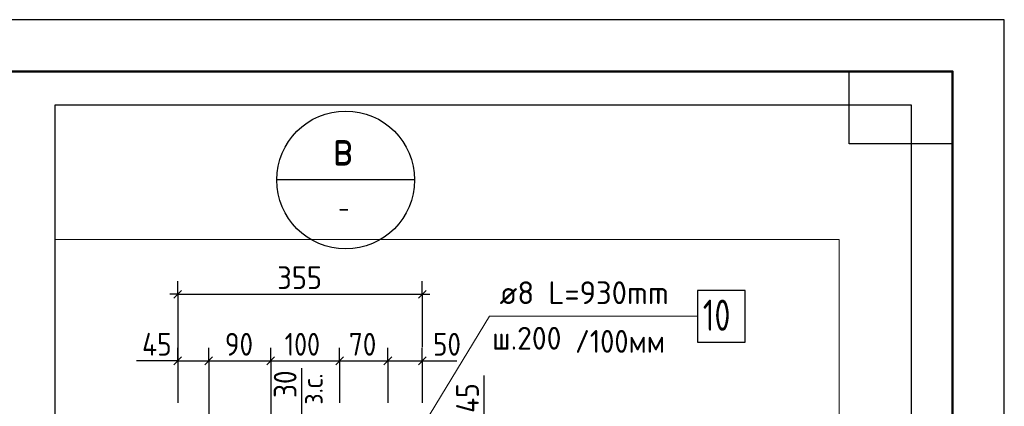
# Model space of a CAD drawing. Header units: millimetres. Extents: x 0 to 21005, y 0 to 14855.
# Tile 50 of 50: x 16235 to 21000, y 12982 to 14850. Entities that reach past the tile are written whole.
import ezdxf

# ---------------------------------------------------------------- set-up
doc = ezdxf.new("R2010")
doc.units = ezdxf.units.MM
for name, color, linetype, lineweight in [('Standard', 7, 'Continuous', 25), ('Позиционная метка линия выноска', 7, 'Continuous', 13), ('Текст_ общее', 7, 'Continuous', 25), ('Фоновоя арматура Х1', 7, 'Continuous', 25)]:
    doc.layers.add(name, color=color, linetype=linetype, lineweight=lineweight)
doc.layers.add('Размерная выноска', color=7, linetype='Continuous')
doc.styles.add('ISOCPEUR', font='txt')

msp = doc.modelspace()

# ---------------------------------------------------------------- linework, layer by layer
at = {"layer": 'Standard', "color": 7, "linetype": 'Continuous', "lineweight": 35, "transparency": 33554687}
for p, q in [((20750, 13800), (20750, 10250)), ((20750, 13600), (20750, 10050))]:
    msp.add_line(p, q, dxfattribs=at)
at = {"layer": 'Standard', "color": 251, "linetype": 'Continuous', "lineweight": -3, "true_color": 0x656565, "transparency": 33554687}
for p, q in [((17000, 13523.3), (17000, 13585.8)), ((18183.3, 13523.3), (18183.3, 13585.8)), ((17000, 13523.3), (17000, 13460.8)), ((17000, 13523.3), (17000, 12997.7)), ((18183.3, 13523.3), (18183.3, 13460.8)), ((18183.3, 13523.3), (18183.3, 13268)), ((17000, 13201.3), (17000, 13263.8)), ((17150, 13201.3), (17150, 13263.8)), ((17450, 13201.3), (17450, 13263.8)), ((17783.3, 13201.3), (17783.3, 13263.8)), ((18016.7, 13201.3), (18016.7, 13263.8)), ((18183.3, 13201.3), (18183.3, 13263.8)), ((17000, 13201.3), (17000, 13138.8)), ((17000, 13201.3), (17000, 12997.7)), ((17150, 13201.3), (17150, 13138.8)), ((17150, 13201.3), (17150, 12844.4)), ((17450, 13201.3), (17450, 13138.8)), ((17450, 13201.3), (17450, 12844.4)), ((17783.3, 13201.3), (17783.3, 13138.8)), ((17783.3, 13201.3), (17783.3, 12997.7)), ((18016.7, 13201.3), (18016.7, 13138.8)), ((18016.7, 13201.3), (18016.7, 12997.7)), ((18183.3, 13201.3), (18183.3, 13138.8)), ((18183.3, 13201.3), (18183.3, 12997.7))]:
    msp.add_line(p, q, dxfattribs=at)
at = {"layer": 'Standard', "color": 7, "linetype": 'Continuous', "lineweight": 25, "transparency": 33554687}
for p, q in [((16981.3, 13504.5), (17018.8, 13542)), ((18164.6, 13504.5), (18202.1, 13542)), ((16981.3, 13182.6), (17018.8, 13220.1)), ((17131.3, 13182.6), (17168.8, 13220.1)), ((17431.3, 13182.6), (17468.8, 13220.1)), ((17764.6, 13182.6), (17802.1, 13220.1)), ((17997.9, 13182.6), (18035.4, 13220.1)), ((18164.6, 13182.6), (18202.1, 13220.1))]:
    msp.add_line(p, q, dxfattribs=at)
at = {"layer": 'Standard', "color": 7, "linetype": 'Continuous', "lineweight": 50, "transparency": 33554687}
msp.add_line((20750, 13550), (20750, 11600), dxfattribs=at)
at = {"layer": 'Standard', "color": 7, "linetype": 'Continuous', "lineweight": -3, "transparency": 33554687}
for p, q in [((17000, 13523.3), (16962.5, 13523.3)), ((17000, 13523.3), (18183.3, 13523.3)), ((18183.3, 13523.3), (18220.8, 13523.3)), ((17000, 13201.3), (16962.5, 13201.3)), ((17000, 13201.3), (17150, 13201.3)), ((17150, 13201.3), (17450, 13201.3)), ((17450, 13201.3), (17783.3, 13201.3)), ((17783.3, 13201.3), (18016.7, 13201.3)), ((18016.7, 13201.3), (18183.3, 13201.3)), ((18183.3, 13201.3), (18220.8, 13201.3))]:
    msp.add_line(p, q, dxfattribs=at)
at = {"layer": 'Standard', "color": 7, "linetype": 'Continuous', "lineweight": 25, "transparency": 33554687}
for points in [[(0, 0), (21000, 0), (21000, 14850), (0, 14850), (0, 0)], [(20750, 14600), (20750, 14250), (20250, 14250), (20250, 14600), (20750, 14600)]]:
    msp.add_lwpolyline(points, close=True, dxfattribs=at)
at = {"layer": 'Standard', "color": 7, "linetype": 'Continuous', "lineweight": 50, "transparency": 33554687}
msp.add_lwpolyline([(1000, 14600), (20750, 14600), (20750, 250), (1000, 250), (1000, 14600)], close=True, dxfattribs=at)
at = {"layer": 'Standard', "color": 220, "linetype": 'Continuous', "lineweight": -3, "transparency": 33554687}
msp.add_lwpolyline([(20550.2, 14436.7), (16405.7, 14436.7), (16405.7, 9536.7), (20550.2, 9536.7), (20550.2, 14436.7)], dxfattribs=at)
at = {"layer": 'Standard', "color": 254, "linetype": 'Continuous', "lineweight": 18, "true_color": 0xc4c4ff, "transparency": 33554687}
msp.add_lwpolyline([(16405.7, 10603.3), (20201.4, 10603.3), (20201.4, 13787.9), (16405.7, 13787.9)], dxfattribs=at)
at = {"layer": 'Позиционная метка линия выноска', "color": 7, "linetype": 'Continuous', "lineweight": 13, "transparency": 33554687}
msp.add_lwpolyline([(19516.1, 13416.8), (18508.6, 13416.8), (18089.5, 12728.3)], dxfattribs=at)
at = {"layer": 'Размерная выноска', "color": 7, "linetype": 'Continuous', "lineweight": -3, "transparency": 33554687}
for p, q in [((17000, 13201.3), (16800, 13201.3)), ((18183.3, 13201.3), (18350, 13201.3)), ((17600, 12931.1), (17600, 13165.7)), ((18482.3, 12931.1), (18482.3, 13131.1))]:
    msp.add_line(p, q, dxfattribs=at)
at = {"layer": 'Текст_ общее', "color": 7, "linetype": 'Continuous', "lineweight": -3, "transparency": 33554687}
msp.add_line((18146, 14075.5), (17479.4, 14075.5), dxfattribs=at)
msp.add_circle((17812.7, 14075.5), 333.3, dxfattribs=at)
at = {"layer": 'Фоновоя арматура Х1', "color": 7, "linetype": 'Continuous', "lineweight": 25, "transparency": 33554687}
msp.add_lwpolyline([(19516.1, 13291.8), (19746.1, 13291.8), (19746.1, 13541.8), (19516.1, 13541.8), (19516.1, 13291.8)], dxfattribs=at)
msp.add_lwpolyline([(19516.1, 13291.8), (19746.1, 13291.8), (19746.1, 13541.8), (19516.1, 13541.8), (19516.1, 13291.8)], dxfattribs=at)

# ---------------------------------------------------------------- texts
at = {"layer": 'Standard', "color": 7, "linetype": 'Continuous', "lineweight": 25, "transparency": 33554687, "char_height": 110, "attachment_point": 7, "style": 'ISOCPEUR'}
for s, insert, width in [('\\W0.91;355', (17481.7, 13548.3), 280.994), ('\\W0.91;/100мм', (18922.2, 13240.3), 511.919), ('\\W0.88;45', (16827.3, 13226.3), 213.402), ('\\W0.87;90', (17228.5, 13226.3), 201.962), ('\\W0.83;100', (17517.7, 13226.3), 254.289), ('\\W0.87;70', (17828.5, 13226.3), 201.962), ('\\W0.87;50', (18235.4, 13226.3), 201.962)]:
    msp.add_mtext(s, dxfattribs=dict(at, insert=insert, width=width))
at = {"layer": 'Standard', "color": 7, "linetype": 'Continuous', "lineweight": 25, "transparency": 33554687, "char_height": 110, "attachment_point": 7, "rotation": 90, "style": 'ISOCPEUR'}
for s, insert, width in [('\\W0.87;30', (17575, 13022.1), 201.962), ('\\W0.88;45', (18457.3, 12949.8), 213.394)]:
    msp.add_mtext(s, dxfattribs=dict(at, insert=insert, width=width))
at = {"layer": 'Standard', "color": 7, "linetype": 'Continuous', "lineweight": 18, "transparency": 33554687, "insert": (17701.6, 12989.7), "char_height": 100, "width": 229.978, "attachment_point": 7, "rotation": 90, "style": 'ISOCPEUR'}
msp.add_mtext('\\W0.90;з.с.', dxfattribs=at)
at = {"layer": 'Текст_ общее', "color": 7, "linetype": 'Continuous', "lineweight": 35, "transparency": 33554687, "insert": (17751.4, 14145.3), "char_height": 175, "width": 190.405, "attachment_point": 7, "style": 'ISOCPEUR'}
msp.add_mtext('\\W0.78;в', dxfattribs=at)
at = {"layer": 'Текст_ общее', "color": 7, "linetype": 'Continuous', "lineweight": 18, "transparency": 33554687, "insert": (17776.9, 13891.4), "char_height": 100, "width": 108.801, "attachment_point": 7, "style": 'ISOCPEUR'}
msp.add_mtext('\\W0.78;-', dxfattribs=at)
at = {"layer": 'Фоновоя арматура Х1', "color": 7, "linetype": 'Continuous', "lineweight": 13, "transparency": 33554687, "attachment_point": 7, "style": 'ISOCPEUR'}
for s, insert, char_height, width in [('\\W0.98;ø8 L=930mm ', (18557.6, 13475.5), 110, 944.261), ('\\W0.75;10', (19541.1, 13346.8), 150, 236.14), ('\\W0.75;10', (19541.1, 13346.8), 150, 236.14), ('\\W0.95;ш.200 ', (18521.1, 13255.5), 110, 481.068)]:
    msp.add_mtext(s, dxfattribs=dict(at, insert=insert, char_height=char_height, width=width))

doc.saveas('drawing.dxf')
